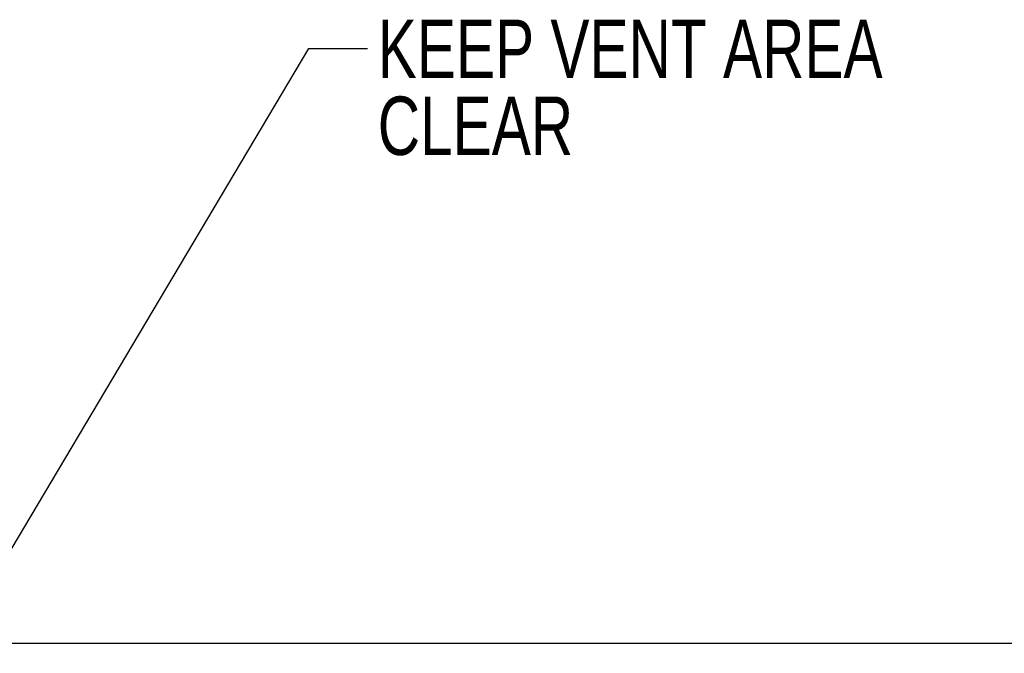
# Model space of a CAD drawing. Header units: millimetres. Extents: x 0 to 844, y -2 to 552.
# Tile 36 of 65: x 650 to 704, y 184 to 219. Entities that reach past the tile are written whole.
import ezdxf

# ---------------------------------------------------------------- set-up
doc = ezdxf.new("R2010")
doc.units = ezdxf.units.MM
doc.styles.add('SLDTEXTSTYLE3', font='TXT', dxfattribs={"width": 0.75})
doc.dimstyles.new('SLDDIMSTYLE2', dxfattribs={"dimtxt": 0.18, "dimasz": 3.175, "dimexe": 0, "dimexo": 0.0625, "dimgap": 0, "dimtad": 0, "dimtih": 1, "dimtoh": 1, "dimdec": 0, "dimrnd": 1e-09, "dimzin": 0, "dimdsep": 46, "dimtxsty": 'Standard', "dimsah": 1, "dimcen": 0.09, "dimadec": 0, "dimazin": 0, "dimtfac": 3.175, "dimtdec": 0, "dimtofl": 0, "dimtmove": 0, "dimatfit": 3, "dimfxl": 1, "dimfrac": 2, "dimtolj": 1, "dimtzin": 0, "dimarcsym": 0})

# ---------------------------------------------------------------- blocks, each defined once
blk = doc.blocks.new('SW_NOTE_0_15')
at = {"color": 0, "linetype": 'Continuous', "lineweight": 0, "char_height": 3.175, "attachment_point": 1, "style": 'SLDTEXTSTYLE3'}
for s, insert in [('KEEP VENT AREA', (0.563, 1.557)), ('CLEAR', (0.563, -2.618))]:
    blk.add_mtext(s, dxfattribs=dict(at, insert=insert))

msp = doc.modelspace()

# ---------------------------------------------------------------- linework, layer by layer
at = {"color": 7, "linetype": 'Continuous', "lineweight": 25}
msp.add_line((786.222, 184.664), (566.222, 184.664), dxfattribs=at)

# ---------------------------------------------------------------- block references
at = {"color": 1, "linetype": 'Continuous', "lineweight": 0}
msp.add_blockref('SW_NOTE_0_15', (669.308, 217.001), dxfattribs=at)

# ---------------------------------------------------------------- leaders
msp.add_leader([(644.95, 181.364), (666.133, 217.001), (669.308, 217.001)], dimstyle='SLDDIMSTYLE2', dxfattribs=at)

doc.saveas('drawing.dxf')
